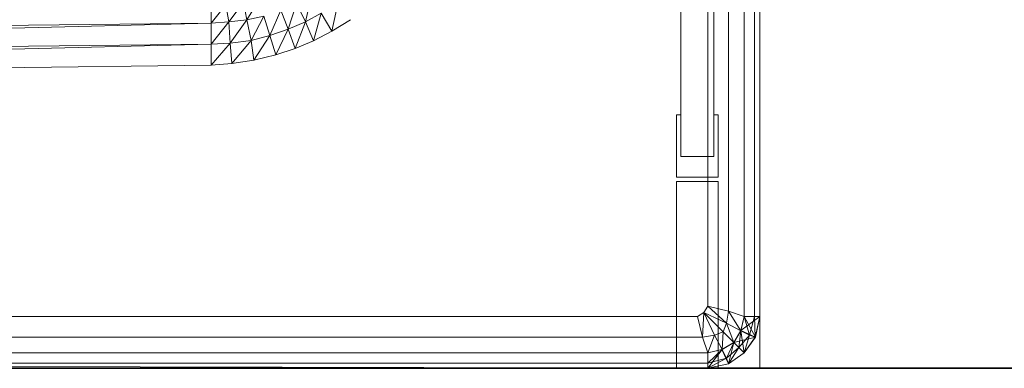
# Model space of a CAD drawing. Header units: metres. Extents: x 391.1 to 427.5, y 12.7 to 28.4.
# Tile 46 of 222: x 410.121 to 410.3105, y 14.1806 to 14.2478. Entities that reach past the tile are written whole.
import ezdxf

# ---------------------------------------------------------------- set-up
doc = ezdxf.new("R2010")
doc.units = ezdxf.units.M
doc.layers.add('01_SUELOS', color=7, linetype='Continuous', lineweight=25, true_color=0x007f00)
for name, color, linetype, lineweight in [('02_MOBILIARIO', 7, 'Continuous', 18), ('A-DETL-____-MBND', 7, 'Continuous', 18), ('A-WALL-____-MCUT', 7, 'Continuous', 25), ('A-WALL-____-OTLN', 7, 'Continuous', 25), ('Mobiliario', 7, 'Continuous', 18)]:
    doc.layers.add(name, color=color, linetype=linetype, lineweight=lineweight)

# ---------------------------------------------------------------- blocks, each defined once
blk = doc.blocks.new('Family - LONDR55-XX_ZZ-ARQ-CAA-M3D-Londres55-151093-01_ENLLUMENAT_PS1')
at = {"layer": '01_SUELOS', "color": 9, "true_color": 0xaad4aa}
for p, q in [((0, 0), (26.635, 0)), ((26.635, 0), (0, 0))]:
    blk.add_line(p, q, dxfattribs=at)
blk = doc.blocks.new('Family - Mur PS-2-151177-01_ENLLUMENAT_PS1')
at = {"layer": 'A-DETL-____-MBND', "color": 253, "true_color": 0xaaaaaa}
for p, q in [((31.836, 1.34), (0, 1.34)), ((0, 1.34), (31.836, 1.34))]:
    blk.add_line(p, q, dxfattribs=at)
blk = doc.blocks.new('Family - Mur PS-1-153352-01_ENLLUMENAT_PS1')
at = {"layer": 'A-WALL-____-MCUT', "color": 253, "true_color": 0xaaaaaa}
blk.add_line((16.935, 1.34), (0, 1.34), dxfattribs=at)
at = {"layer": 'A-WALL-____-OTLN', "color": 253, "true_color": 0xaaaaaa}
blk.add_line((16.935, 1.34), (0, 1.34), dxfattribs=at)
blk = doc.blocks.new('Family - Plats de dutxa PS-1-153666-01_ENLLUMENAT_PS1')
at = {"layer": '02_MOBILIARIO', "color": 253, "true_color": 0xaaaaaa}
for p, q in [((0.81, 0.00026), (0.81, 0.80026)), ((0.81, 0.00026), (0.81, 0.80026)), ((0.807, 0.01026), (0.807, 0.79026)), ((0.7948, 0.04106), (0.7948, 0.76746)), ((0.8012, 0.76746), (0.8012, 0.04106)), ((0.8, 0.01226), (0.8, 0.40026)), ((0.8, 0.01226), (0.8, 0.40026)), ((0.804, 0.01126), (0.804, 0.40026)), ((0.804, 0.01126), (0.804, 0.40026)), ((0.807, 0.40026), (0.807, 0.01026)), ((0.807, 0.01026), (0.807, 0.40026)), ((0.807, 0.01026), (0.807, 0.40026)), ((0.809, 0.01026), (0.809, 0.40026)), ((0.809, 0.40026), (0.809, 0.01026)), ((0.81, 0.01026), (0.81, 0.40026)), ((0.81, 0.40026), (0.81, 0.01026)), ((0.81, 0.01026), (0.81, 0.40026)), ((0.81, 0.40026), (0.81, 0.01026)), ((0.81, 0.30026), (0.81, 0.01026)), ((0.81, 0.30026), (0.81, 0.01026)), ((0.81, 0.01026), (0.81, 0.30026)), ((0.7237, 0.07215), (0.72258, 0.06699)), ((0.72258, 0.06699), (0.7237, 0.07215)), ((0.70725, 0.07028), (0.70444, 0.06672)), ((0.70444, 0.06672), (0.70725, 0.07028)), ((0.70779, 0.06696), (0.70725, 0.07028)), ((0.70725, 0.07028), (0.70779, 0.06696)), ((0.71061, 0.07074), (0.70779, 0.06696)), ((0.70779, 0.06696), (0.71061, 0.07074)), ((0.71129, 0.0674), (0.71061, 0.07074)), ((0.71061, 0.07074), (0.71129, 0.0674)), ((0.71371, 0.07138), (0.71129, 0.0674)), ((0.71129, 0.0674), (0.71371, 0.07138)), ((0.72081, 0.0705), (0.71925, 0.06556)), ((0.71925, 0.06556), (0.72081, 0.0705)), ((0.72258, 0.06699), (0.72081, 0.0705)), ((0.72081, 0.0705), (0.72258, 0.06699)), ((0.72887, 0.07075), (0.72763, 0.06519)), ((0.72763, 0.06519), (0.72887, 0.07075)), ((0.70444, 0.06672), (0.70444, 0.07009)), ((0.70444, 0.07009), (0.70444, 0.06672)), ((0.71785, 0.06923), (0.71571, 0.06434)), ((0.71571, 0.06434), (0.71785, 0.06923)), ((0.71925, 0.06556), (0.71785, 0.06923)), ((0.71785, 0.06923), (0.71925, 0.06556)), ((0.72258, 0.06699), (0.72561, 0.06864)), ((0.72561, 0.06864), (0.72258, 0.06699)), ((0.72561, 0.06864), (0.7241, 0.06335)), ((0.7241, 0.06335), (0.72561, 0.06864)), ((0.72763, 0.06519), (0.72561, 0.06864)), ((0.72561, 0.06864), (0.72763, 0.06519)), ((0.70444, 0.06672), (0.41, 0.05931)), ((0.70444, 0.06672), (0.41, 0.06335)), ((0.41, 0.05931), (0.70444, 0.06672)), ((0.70444, 0.06672), (0.41, 0.06335)), ((0.70444, 0.06672), (0.70779, 0.06696)), ((0.70779, 0.06696), (0.70444, 0.06268)), ((0.70444, 0.06268), (0.70779, 0.06696)), ((0.70779, 0.06696), (0.70444, 0.06672)), ((0.70444, 0.06672), (0.70444, 0.06268)), ((0.70444, 0.06672), (0.70444, 0.06268)), ((0.70779, 0.06696), (0.71129, 0.0674)), ((0.71129, 0.0674), (0.70779, 0.06696)), ((0.70807, 0.06286), (0.70779, 0.06696)), ((0.70779, 0.06696), (0.70807, 0.06286)), ((0.71129, 0.0674), (0.70807, 0.06286)), ((0.70807, 0.06286), (0.71129, 0.0674)), ((0.71129, 0.0674), (0.71455, 0.06807)), ((0.71455, 0.06807), (0.71129, 0.0674)), ((0.7121, 0.06341), (0.71129, 0.0674)), ((0.71129, 0.0674), (0.7121, 0.06341)), ((0.71455, 0.06807), (0.7121, 0.06341)), ((0.7121, 0.06341), (0.71455, 0.06807)), ((0.71571, 0.06434), (0.71455, 0.06807)), ((0.71455, 0.06807), (0.71571, 0.06434)), ((0.71925, 0.06556), (0.72258, 0.06699)), ((0.72258, 0.06699), (0.71925, 0.06556)), ((0.72258, 0.06699), (0.72059, 0.06184)), ((0.72059, 0.06184), (0.72258, 0.06699)), ((0.7241, 0.06335), (0.72258, 0.06699)), ((0.72258, 0.06699), (0.7241, 0.06335)), ((0.72763, 0.06519), (0.73123, 0.0674)), ((0.73123, 0.0674), (0.72763, 0.06519)), ((0.71571, 0.06434), (0.71925, 0.06556)), ((0.71925, 0.06556), (0.71571, 0.06434)), ((0.71925, 0.06556), (0.71689, 0.06061)), ((0.71689, 0.06061), (0.71925, 0.06556)), ((0.72059, 0.06184), (0.71925, 0.06556)), ((0.71925, 0.06556), (0.72059, 0.06184)), ((0.7241, 0.06335), (0.72763, 0.06519)), ((0.72763, 0.06519), (0.7241, 0.06335)), ((0.41, 0.05931), (0.70444, 0.06268)), ((0.70444, 0.06268), (0.41, 0.05526)), ((0.41, 0.05526), (0.70444, 0.06268)), ((0.41, 0.05931), (0.70444, 0.06268)), ((0.70444, 0.06268), (0.70807, 0.06286)), ((0.70807, 0.06286), (0.70444, 0.05863)), ((0.70444, 0.05863), (0.70807, 0.06286)), ((0.70807, 0.06286), (0.70444, 0.06268)), ((0.70444, 0.05863), (0.70444, 0.06268)), ((0.70444, 0.06268), (0.70444, 0.05863)), ((0.70807, 0.06286), (0.7121, 0.06341)), ((0.7121, 0.06341), (0.70807, 0.06286)), ((0.70841, 0.05897), (0.70807, 0.06286)), ((0.70807, 0.06286), (0.70841, 0.05897)), ((0.7121, 0.06341), (0.70841, 0.05897)), ((0.70841, 0.05897), (0.7121, 0.06341)), ((0.7121, 0.06341), (0.71571, 0.06434)), ((0.71571, 0.06434), (0.7121, 0.06341)), ((0.71265, 0.05958), (0.7121, 0.06341)), ((0.7121, 0.06341), (0.71265, 0.05958)), ((0.71571, 0.06434), (0.71265, 0.05958)), ((0.71265, 0.05958), (0.71571, 0.06434)), ((0.71689, 0.06061), (0.71571, 0.06434)), ((0.71571, 0.06434), (0.71689, 0.06061)), ((0.72059, 0.06184), (0.7241, 0.06335)), ((0.7241, 0.06335), (0.72059, 0.06184)), ((0.71689, 0.06061), (0.72059, 0.06184)), ((0.72059, 0.06184), (0.71689, 0.06061)), ((0.70444, 0.05863), (0.70841, 0.05897)), ((0.70841, 0.05897), (0.70444, 0.05863)), ((0.70841, 0.05897), (0.71265, 0.05958)), ((0.71265, 0.05958), (0.70841, 0.05897)), ((0.71265, 0.05958), (0.71689, 0.06061)), ((0.71689, 0.06061), (0.71265, 0.05958)), ((0.70444, 0.05863), (0.41, 0.05526)), ((0.70444, 0.05863), (0.41, 0.05526)), ((0.794, 0.03706), (0.794, 0.04906)), ((0.794, 0.04906), (0.7948, 0.04906)), ((0.7948, 0.04906), (0.7948, 0.04106)), ((0.8012, 0.04106), (0.8012, 0.04906)), ((0.8012, 0.04906), (0.802, 0.04906)), ((0.802, 0.04906), (0.802, 0.03706)), ((0.7948, 0.04106), (0.8012, 0.04106)), ((0.8012, 0.04106), (0.7948, 0.04106)), ((0.802, 0.03706), (0.794, 0.03706)), ((0.794, 0.00026), (0.794, 0.03626)), ((0.794, 0.03626), (0.802, 0.03626)), ((0.802, 0.03626), (0.802, 0.00026)), ((0.79922, 0.01098), (0.8, 0.01226)), ((0.8, 0.01226), (0.79922, 0.01098)), ((0.804, 0.01126), (0.8, 0.01226)), ((0.8, 0.01226), (0.80362, 0.00894)), ((0.80362, 0.00894), (0.8, 0.01226)), ((0.804, 0.01126), (0.8, 0.01226)), ((0.798, 0.01026), (0.41, 0.01026)), ((0.798, 0.01026), (0.41, 0.01026)), ((0.798, 0.01026), (0.79922, 0.01098)), ((0.79922, 0.01098), (0.798, 0.01026)), ((0.799, 0.00626), (0.798, 0.01026)), ((0.799, 0.00626), (0.798, 0.01026)), ((0.799, 0.00626), (0.79922, 0.01098)), ((0.79922, 0.01098), (0.799, 0.00626)), ((0.79922, 0.01098), (0.80131, 0.00664)), ((0.79922, 0.01098), (0.80131, 0.00664)), ((0.79922, 0.01098), (0.803, 0.00726)), ((0.79922, 0.01098), (0.80362, 0.00894)), ((0.803, 0.00726), (0.79922, 0.01098)), ((0.80362, 0.00894), (0.79922, 0.01098)), ((0.804, 0.01126), (0.80362, 0.00894)), ((0.80362, 0.00894), (0.804, 0.01126)), ((0.807, 0.01026), (0.804, 0.01126)), ((0.804, 0.01126), (0.80635, 0.00751)), ((0.80635, 0.00751), (0.804, 0.01126)), ((0.807, 0.01026), (0.804, 0.01126)), ((0.80635, 0.00751), (0.807, 0.01026)), ((0.807, 0.01026), (0.80635, 0.00751)), ((0.80635, 0.00751), (0.807, 0.01026)), ((0.81, 0.01026), (0.80636, 0.00752)), ((0.80636, 0.00752), (0.807, 0.01026)), ((0.80636, 0.00752), (0.81, 0.01026)), ((0.81, 0.01026), (0.807, 0.01026)), ((0.807, 0.01026), (0.80916, 0.00628)), ((0.807, 0.01026), (0.81, 0.01026)), ((0.807, 0.01026), (0.81, 0.01026)), ((0.809, 0.01026), (0.807, 0.01026)), ((0.807, 0.01026), (0.80803, 0.00665)), ((0.80803, 0.00665), (0.807, 0.01026)), ((0.809, 0.01026), (0.807, 0.01026)), ((0.809, 0.01026), (0.80803, 0.00665)), ((0.80803, 0.00665), (0.809, 0.01026)), ((0.81, 0.01026), (0.809, 0.01026)), ((0.809, 0.01026), (0.80915, 0.00625)), ((0.80915, 0.00625), (0.809, 0.01026)), ((0.81, 0.01026), (0.809, 0.01026)), ((0.81, 0.01026), (0.80915, 0.00625)), ((0.81, 0.01026), (0.80915, 0.00625)), ((0.81, 0.01026), (0.80915, 0.00625)), ((0.80915, 0.00625), (0.81, 0.01026)), ((0.81, 0.01026), (0.80916, 0.00628)), ((0.81, 0.01026), (0.80916, 0.00628)), ((0.81, 0.01026), (0.80916, 0.00628)), ((0.80916, 0.00628), (0.81, 0.01026)), ((0.80916, 0.00628), (0.81, 0.01026)), ((0.80362, 0.00894), (0.803, 0.00726)), ((0.803, 0.00726), (0.80362, 0.00894)), ((0.80362, 0.00894), (0.80635, 0.00751)), ((0.80362, 0.00894), (0.805, 0.00526)), ((0.805, 0.00526), (0.80362, 0.00894)), ((0.80635, 0.00751), (0.80362, 0.00894)), ((0.799, 0.00626), (0.41, 0.00626)), ((0.799, 0.00626), (0.41, 0.00626)), ((0.799, 0.00626), (0.80131, 0.00664)), ((0.80131, 0.00664), (0.799, 0.00626)), ((0.8, 0.00326), (0.799, 0.00626)), ((0.8, 0.00326), (0.799, 0.00626)), ((0.8, 0.00326), (0.80131, 0.00664)), ((0.80131, 0.00664), (0.8, 0.00326)), ((0.80131, 0.00664), (0.803, 0.00726)), ((0.803, 0.00726), (0.80131, 0.00664)), ((0.80131, 0.00664), (0.80275, 0.00391)), ((0.80275, 0.00391), (0.80131, 0.00664)), ((0.803, 0.00726), (0.80275, 0.00391)), ((0.80275, 0.00391), (0.803, 0.00726)), ((0.803, 0.00726), (0.805, 0.00526)), ((0.803, 0.00726), (0.805, 0.00526)), ((0.805, 0.00526), (0.80636, 0.00752)), ((0.805, 0.00526), (0.80635, 0.00751)), ((0.80635, 0.00751), (0.805, 0.00526)), ((0.805, 0.00526), (0.80635, 0.00751)), ((0.80916, 0.00628), (0.805, 0.00526)), ((0.805, 0.00526), (0.80916, 0.00628)), ((0.80635, 0.00751), (0.806, 0.00426)), ((0.806, 0.00426), (0.80635, 0.00751)), ((0.80803, 0.00665), (0.806, 0.00426)), ((0.806, 0.00426), (0.80803, 0.00665)), ((0.80916, 0.00628), (0.80635, 0.00751)), ((0.80635, 0.00751), (0.807, 0.00326)), ((0.80635, 0.00751), (0.80803, 0.00665)), ((0.80803, 0.00665), (0.80635, 0.00751)), ((0.80916, 0.00628), (0.80636, 0.00752)), ((0.80636, 0.00752), (0.80916, 0.00628)), ((0.80803, 0.00665), (0.807, 0.00326)), ((0.807, 0.00326), (0.80803, 0.00665)), ((0.80916, 0.00628), (0.807, 0.00326)), ((0.80916, 0.00628), (0.807, 0.00326)), ((0.807, 0.00326), (0.80916, 0.00628)), ((0.80915, 0.00625), (0.807, 0.00326)), ((0.80915, 0.00625), (0.807, 0.00326)), ((0.80915, 0.00625), (0.807, 0.00326)), ((0.807, 0.00326), (0.80915, 0.00625)), ((0.807, 0.00326), (0.80915, 0.00625)), ((0.80803, 0.00665), (0.80915, 0.00625)), ((0.80915, 0.00625), (0.80803, 0.00665)), ((0.80915, 0.00625), (0.80916, 0.00628)), ((0.80915, 0.00625), (0.80916, 0.00628)), ((0.80916, 0.00628), (0.80915, 0.00625)), ((0.8, 0.00326), (0.80275, 0.00391)), ((0.80275, 0.00391), (0.8, 0.00026)), ((0.8, 0.00126), (0.80275, 0.00391)), ((0.80275, 0.00391), (0.8, 0.00326)), ((0.80275, 0.00391), (0.8, 0.00126)), ((0.8, 0.00326), (0.80275, 0.00391)), ((0.80274, 0.0039), (0.8, 0.00026)), ((0.8, 0.00026), (0.80274, 0.0039)), ((0.8, 0.00326), (0.80274, 0.0039)), ((0.80274, 0.0039), (0.805, 0.00526)), ((0.80274, 0.0039), (0.80398, 0.0011)), ((0.80398, 0.0011), (0.80274, 0.0039)), ((0.80275, 0.00391), (0.805, 0.00526)), ((0.80275, 0.00391), (0.805, 0.00526)), ((0.805, 0.00526), (0.80275, 0.00391)), ((0.80275, 0.00391), (0.80398, 0.0011)), ((0.80275, 0.00391), (0.80361, 0.00223)), ((0.80361, 0.00223), (0.80275, 0.00391)), ((0.80361, 0.00223), (0.805, 0.00526)), ((0.805, 0.00526), (0.80361, 0.00223)), ((0.806, 0.00426), (0.80361, 0.00223)), ((0.80361, 0.00223), (0.806, 0.00426)), ((0.805, 0.00526), (0.80398, 0.0011)), ((0.805, 0.00526), (0.80398, 0.0011)), ((0.80398, 0.0011), (0.805, 0.00526)), ((0.804, 0.00111), (0.806, 0.00426)), ((0.806, 0.00426), (0.804, 0.00111)), ((0.805, 0.00526), (0.807, 0.00326)), ((0.807, 0.00326), (0.805, 0.00526)), ((0.805, 0.00526), (0.806, 0.00426)), ((0.805, 0.00526), (0.807, 0.00326)), ((0.805, 0.00526), (0.806, 0.00426)), ((0.806, 0.00426), (0.807, 0.00326)), ((0.806, 0.00426), (0.807, 0.00326)), ((0.8, 0.00326), (0.41, 0.00326)), ((0.8, 0.00326), (0.41, 0.00326)), ((0.8, 0.00326), (0.41, 0.00326)), ((0.51, 0.00326), (0.8, 0.00326)), ((0.8, 0.00326), (0.8, 0.00026)), ((0.8, 0.00026), (0.8, 0.00326)), ((0.8, 0.00126), (0.8, 0.00326)), ((0.8, 0.00026), (0.8, 0.00326)), ((0.8, 0.00326), (0.8, 0.00126)), ((0.8, 0.00026), (0.80361, 0.00223)), ((0.80361, 0.00223), (0.8, 0.00126)), ((0.80361, 0.00223), (0.8, 0.00026)), ((0.8, 0.00126), (0.80361, 0.00223)), ((0.80361, 0.00223), (0.804, 0.00111)), ((0.804, 0.00111), (0.80361, 0.00223)), ((0.807, 0.00326), (0.80398, 0.0011)), ((0.807, 0.00326), (0.80398, 0.0011)), ((0.80398, 0.0011), (0.807, 0.00326)), ((0.807, 0.00326), (0.80398, 0.0011)), ((0.80398, 0.0011), (0.807, 0.00326)), ((0.807, 0.00326), (0.804, 0.00111)), ((0.807, 0.00326), (0.804, 0.00111)), ((0.804, 0.00111), (0.807, 0.00326)), ((0.01, 0.00026), (0.81, 0.00026)), ((0.01, 0.00026), (0.81, 0.00026)), ((0.8, 0.00026), (0.41, 0.00126)), ((0.8, 0.00026), (0.41, 0.00126)), ((0.41, 0.00126), (0.8, 0.00026)), ((0.8, 0.00126), (0.41, 0.00126)), ((0.41, 0.00126), (0.8, 0.00026)), ((0.8, 0.00126), (0.41, 0.00126)), ((0.8, 0.00026), (0.41, 0.00026)), ((0.41, 0.00026), (0.8, 0.00026)), ((0.8, 0.00026), (0.51, 0.00026)), ((0.8, 0.00026), (0.51, 0.00026)), ((0.802, 0.00026), (0.794, 0.00026)), ((0.8, 0.00026), (0.8, 0.00126)), ((0.8, 0.00126), (0.8, 0.00026)), ((0.804, 0.00111), (0.8, 0.00026)), ((0.8, 0.00026), (0.804, 0.00111)), ((0.804, 0.00111), (0.8, 0.00026)), ((0.804, 0.00111), (0.8, 0.00026)), ((0.8, 0.00026), (0.804, 0.00111)), ((0.80398, 0.0011), (0.8, 0.00026)), ((0.80398, 0.0011), (0.8, 0.00026)), ((0.80398, 0.0011), (0.8, 0.00026)), ((0.8, 0.00026), (0.80398, 0.0011)), ((0.80398, 0.0011), (0.804, 0.00111)), ((0.804, 0.00111), (0.80398, 0.0011)), ((0.80398, 0.0011), (0.804, 0.00111))]:
    blk.add_line(p, q, dxfattribs=at)
at = {"layer": 'Mobiliario', "color": 253, "true_color": 0xaaaaaa}
for p, q in [((0.7948, 0.76746), (0.7948, 0.04106)), ((0.8012, 0.04106), (0.8012, 0.76746)), ((0.794, 0.04906), (0.794, 0.03706)), ((0.7948, 0.04906), (0.794, 0.04906)), ((0.7948, 0.04106), (0.7948, 0.04906)), ((0.802, 0.04906), (0.8012, 0.04906)), ((0.8012, 0.04906), (0.8012, 0.04106)), ((0.802, 0.03706), (0.802, 0.04906)), ((0.8012, 0.04106), (0.7948, 0.04106)), ((0.7948, 0.04106), (0.8012, 0.04106)), ((0.794, 0.03706), (0.802, 0.03706)), ((0.794, 0.03626), (0.794, 0.00026)), ((0.802, 0.03626), (0.794, 0.03626)), ((0.802, 0.00026), (0.802, 0.03626)), ((0.794, 0.00026), (0.802, 0.00026))]:
    blk.add_line(p, q, dxfattribs=at)
blk = doc.blocks.new('LONDR55-XX_ZZ-ARQ-CAA-M3D-Londres55_ifc-1-01_ENLLUMENAT_PS1')
at = {"layer": '01_SUELOS', "color": 253, "lineweight": 18, "true_color": 0xaaaaaa}
blk.add_blockref('Family - LONDR55-XX_ZZ-ARQ-CAA-M3D-Londres55-151093-01_ENLLUMENAT_PS1', (392.09643, 14.18066), dxfattribs=at)
at = {"layer": '02_MOBILIARIO', "color": 253, "lineweight": 18, "true_color": 0xaaaaaa}
blk.add_blockref('Family - Plats de dutxa PS-1-153666-01_ENLLUMENAT_PS1', (409.45344, 14.18035), dxfattribs=at)
at = {"layer": 'A-WALL-____-OTLN', "color": 253, "lineweight": 18, "true_color": 0xaaaaaa}
for name, p in [('Family - Mur PS-2-151177-01_ENLLUMENAT_PS1', (392.09971, 12.84061)), ('Family - Mur PS-1-153352-01_ENLLUMENAT_PS1', (400.75645, 12.84061))]:
    blk.add_blockref(name, p, dxfattribs=at)

msp = doc.modelspace()

# ---------------------------------------------------------------- block references
at = {"lineweight": 5}
msp.add_blockref('LONDR55-XX_ZZ-ARQ-CAA-M3D-Londres55_ifc-1-01_ENLLUMENAT_PS1', (0, 0), dxfattribs=at)

doc.saveas('drawing.dxf')
